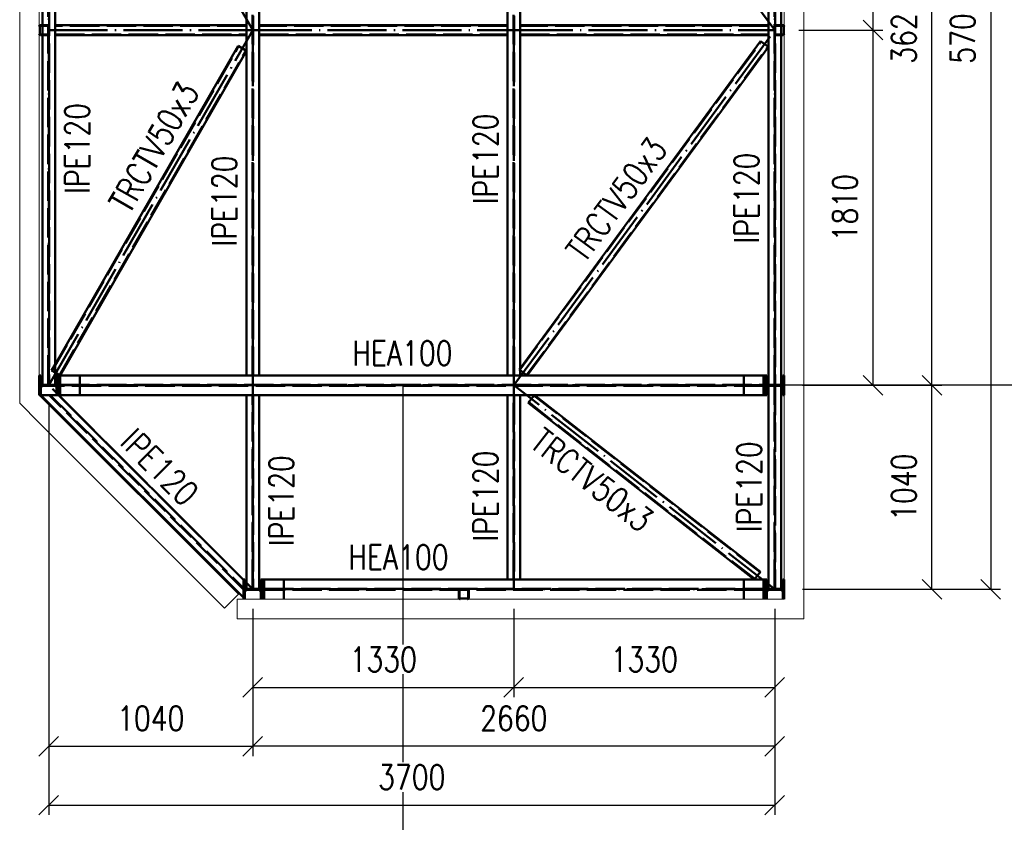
# Paper-space layout 'Layout1' of a CAD drawing. Extents: x -2 to 985, y -36 to 1353.
# Tile 43 of 73: x 494 to 594, y 252 to 334. Entities that reach past the tile are written whole.
import ezdxf
from ezdxf.enums import TextEntityAlignment as Align

# ---------------------------------------------------------------- set-up
doc = ezdxf.new("R2010")
doc.units = 0
doc.linetypes.add('ACAD_ISO02W100', pattern=[15, 12, -3])
doc.linetypes.add('ACAD_ISO04W100', pattern=[30.5, 24, -3, 0.5, -3])
doc.layers.get('0').update_dxf_attribs({"linetype": 'CONTINUOUS'})
doc.layers.get('DEFPOINTS').update_dxf_attribs({"color": 132, "linetype": 'CONTINUOUS'})
doc.layers.add('RAMECEK_HP', color=251, linetype='CONTINUOUS')
for name, color, linetype, lineweight in [('SS_KOTY', 3, 'CONTINUOUS', 25), ('SS_OPLÁŠTĚNÍ', 9, 'CONTINUOUS', 13), ('SS_POPIS_PROFILU', 13, 'CONTINUOUS', 25), ('SS_SLOUPKY', 131, 'CONTINUOUS', 50), ('SS_SLOUPY', 143, 'CONTINUOUS', 50), ('SS_VAZNICE', 213, 'CONTINUOUS', 50), ('SS_ZTUŽENÍ', 151, 'CONTINUOUS', 50)]:
    doc.layers.add(name, color=color, linetype=linetype, lineweight=lineweight)
doc.styles.add('ROMANS', font='romans.shx', dxfattribs={"width": 0.8})
doc.styles.add('romans.shx', font='romans.shx', dxfattribs={"height": 5})
doc.dimstyles.new('A-1_(2.5)_50AS', dxfattribs={"dimtxt": 2.5, "dimasz": 2, "dimexe": 1, "dimexo": 2, "dimgap": 0, "dimtad": 0, "dimdec": 1, "dimlfac": 50, "dimrnd": 1, "dimtxsty": 'ROMANS', "dimblk1": 'OBLIQUE', "dimblk2": 'OBLIQUE', "dimsah": 1, "dimcen": 2, "dimclrd": 256, "dimclre": 256, "dimclrt": 256, "dimadec": 1, "dimazin": 2, "dimtfac": 0.714286, "dimtdec": 1, "dimtmove": 0, "dimatfit": 3, "dimldrblk": 'OPEN', "dimfxl": 1, "dimtvp": 1.142857, "dimtfill": 1, "dimtolj": 1, "dimlwd": -1, "dimlwe": -1, "dimarcsym": 0})

# ---------------------------------------------------------------- blocks, each defined once
blk = doc.blocks.new('*U6')
at = {"layer": 'DEFPOINTS'}
blk.add_lwpolyline([(743, 0), (533, 0), (533, 297), (743, 297)], close=True, dxfattribs=at)
at = {"layer": 'DEFPOINTS', "style": 'ROMANS', "width": 0.8}
blk.add_attdef('TISK', text='', height=10, dxfattribs=at).set_placement((743, -33), align=Align.RIGHT)
blk = doc.blocks.new('_Oblique')
at = {"color": 0, "linetype": 'ByBlock', "lineweight": -2}
blk.add_line((-0.5, -0.5), (0.5, 0.5), dxfattribs=at)
blk = doc.blocks.new('*D105')
at = {"layer": 'DEFPOINTS', "color": 0, "transparency": 16777216}
for p in [(496.88, 296.96), (517.68, 276.16), (517.68, 260.15)]:
    blk.add_point(p, dxfattribs=at)
at = {"layer": 'SS_KOTY', "transparency": 16777216}
for p, q in [((496.88, 294.96), (496.88, 259.15)), ((517.68, 274.16), (517.68, 259.15)), ((496.88, 260.15), (517.68, 260.15))]:
    blk.add_line(p, q, dxfattribs=at)
at = {"layer": 'SS_KOTY', "transparency": 16777216, "xscale": 2, "yscale": 2, "zscale": 2, "rotation": 180}
blk.add_blockref('_Oblique', (496.88, 260.15), dxfattribs=at)
at = {"layer": 'SS_KOTY', "transparency": 16777216, "xscale": 2, "yscale": 2, "zscale": 2}
blk.add_blockref('_Oblique', (517.68, 260.15), dxfattribs=at)
at = {"layer": 'SS_KOTY', "transparency": 16777216, "insert": (507.28, 263.01), "char_height": 2.5, "attachment_point": 5, "style": 'ROMANS', "bg_fill": 3, "box_fill_scale": 1.1, "bg_fill_color": 256, "bg_fill_true_color": 13158600, "bg_fill_transparency": 0}
blk.add_mtext('\\A1;1040', dxfattribs=at)
blk = doc.blocks.new('_OPEN')
at = {"color": 0, "linetype": 'ByBlock'}
for p, q in [((-1, 0.167), (0, 0)), ((0, 0), (-1, -0.167)), ((0, 0), (-1, 0))]:
    blk.add_line(p, q, dxfattribs=at)
blk = doc.blocks.new('*D106')
at = {"layer": 'DEFPOINTS', "color": 0, "transparency": 16777216}
for p in [(517.68, 276.16), (544.28, 276.16), (544.28, 266.15)]:
    blk.add_point(p, dxfattribs=at)
at = {"layer": 'SS_KOTY', "transparency": 16777216}
for p, q in [((517.68, 274.16), (517.68, 265.15)), ((544.28, 274.16), (544.28, 265.15)), ((517.68, 266.15), (544.28, 266.15))]:
    blk.add_line(p, q, dxfattribs=at)
at = {"layer": 'SS_KOTY', "transparency": 16777216, "xscale": 2, "yscale": 2, "zscale": 2, "rotation": 180}
blk.add_blockref('_Oblique', (517.68, 266.15), dxfattribs=at)
at = {"layer": 'SS_KOTY', "transparency": 16777216, "xscale": 2, "yscale": 2, "zscale": 2}
blk.add_blockref('_Oblique', (544.28, 266.15), dxfattribs=at)
at = {"layer": 'SS_KOTY', "transparency": 16777216, "insert": (530.98, 269.01), "char_height": 2.5, "attachment_point": 5, "style": 'ROMANS', "bg_fill": 3, "box_fill_scale": 1.1, "bg_fill_color": 256, "bg_fill_true_color": 13158600, "bg_fill_transparency": 0}
blk.add_mtext('\\A1;1330', dxfattribs=at)
blk = doc.blocks.new('*D107')
at = {"layer": 'DEFPOINTS', "color": 0, "transparency": 16777216}
for p in [(544.28, 276.16), (570.88, 276.16), (570.88, 266.15)]:
    blk.add_point(p, dxfattribs=at)
at = {"layer": 'SS_KOTY', "transparency": 16777216}
for p, q in [((544.28, 274.16), (544.28, 265.15)), ((570.88, 274.16), (570.88, 265.15)), ((544.28, 266.15), (570.88, 266.15))]:
    blk.add_line(p, q, dxfattribs=at)
at = {"layer": 'SS_KOTY', "transparency": 16777216, "xscale": 2, "yscale": 2, "zscale": 2, "rotation": 180}
blk.add_blockref('_Oblique', (544.28, 266.15), dxfattribs=at)
at = {"layer": 'SS_KOTY', "transparency": 16777216, "xscale": 2, "yscale": 2, "zscale": 2}
blk.add_blockref('_Oblique', (570.88, 266.15), dxfattribs=at)
at = {"layer": 'SS_KOTY', "transparency": 16777216, "insert": (557.58, 269.01), "char_height": 2.5, "attachment_point": 5, "style": 'ROMANS', "bg_fill": 3, "box_fill_scale": 1.1, "bg_fill_color": 256, "bg_fill_true_color": 13158600, "bg_fill_transparency": 0}
blk.add_mtext('\\A1;1330', dxfattribs=at)
blk = doc.blocks.new('*D108')
at = {"layer": 'DEFPOINTS', "color": 0, "transparency": 16777216}
for p in [(517.68, 276.16), (570.88, 276.16), (517.68, 260.15)]:
    blk.add_point(p, dxfattribs=at)
at = {"layer": 'SS_KOTY', "transparency": 16777216}
for p, q in [((517.68, 274.16), (517.68, 259.15)), ((570.88, 274.16), (570.88, 259.15)), ((570.88, 260.15), (517.68, 260.15))]:
    blk.add_line(p, q, dxfattribs=at)
at = {"layer": 'SS_KOTY', "transparency": 16777216, "xscale": 2, "yscale": 2, "zscale": 2, "rotation": 180}
blk.add_blockref('_Oblique', (517.68, 260.15), dxfattribs=at)
at = {"layer": 'SS_KOTY', "transparency": 16777216, "xscale": 2, "yscale": 2, "zscale": 2}
blk.add_blockref('_Oblique', (570.88, 260.15), dxfattribs=at)
at = {"layer": 'SS_KOTY', "transparency": 16777216, "insert": (544.28, 263.01), "char_height": 2.5, "attachment_point": 5, "style": 'ROMANS', "bg_fill": 3, "box_fill_scale": 1.1, "bg_fill_color": 256, "bg_fill_true_color": 13158600, "bg_fill_transparency": 0}
blk.add_mtext('\\A1;2660', dxfattribs=at)
blk = doc.blocks.new('*D109')
at = {"layer": 'DEFPOINTS', "color": 0, "transparency": 16777216}
for p in [(496.88, 296.96), (570.88, 276.16), (570.88, 254.15)]:
    blk.add_point(p, dxfattribs=at)
at = {"layer": 'SS_KOTY', "transparency": 16777216}
for p, q in [((496.88, 294.96), (496.88, 253.15)), ((570.88, 274.16), (570.88, 253.15)), ((496.88, 254.15), (570.88, 254.15))]:
    blk.add_line(p, q, dxfattribs=at)
at = {"layer": 'SS_KOTY', "transparency": 16777216, "xscale": 2, "yscale": 2, "zscale": 2, "rotation": 180}
blk.add_blockref('_Oblique', (496.88, 254.15), dxfattribs=at)
at = {"layer": 'SS_KOTY', "transparency": 16777216, "xscale": 2, "yscale": 2, "zscale": 2}
blk.add_blockref('_Oblique', (570.88, 254.15), dxfattribs=at)
at = {"layer": 'SS_KOTY', "transparency": 16777216, "insert": (533.88, 257.01), "char_height": 2.5, "attachment_point": 5, "style": 'ROMANS', "bg_fill": 3, "box_fill_scale": 1.1, "bg_fill_color": 256, "bg_fill_true_color": 13158600, "bg_fill_transparency": 0}
blk.add_mtext('\\A1;3700', dxfattribs=at)
blk = doc.blocks.new('*D110')
at = {"layer": 'DEFPOINTS', "color": 0, "transparency": 16777216}
for p in [(571.72, 296.96), (586.89, 296.96), (571.72, 276.16, -3919.12)]:
    blk.add_point(p, dxfattribs=at)
at = {"layer": 'SS_KOTY', "transparency": 16777216}
for p, q in [((573.72, 296.96), (587.89, 296.96)), ((586.89, 276.16), (586.89, 296.96)), ((573.72, 276.16), (587.89, 276.16))]:
    blk.add_line(p, q, dxfattribs=at)
at = {"layer": 'SS_KOTY', "transparency": 16777216, "xscale": 2, "yscale": 2, "zscale": 2}
for p, rotation in [((586.89, 296.96), 90), ((586.89, 276.16), 270)]:
    blk.add_blockref('_Oblique', p, dxfattribs=dict(at, rotation=rotation))
at = {"layer": 'SS_KOTY', "transparency": 16777216, "insert": (584.03, 286.56), "char_height": 2.5, "attachment_point": 5, "rotation": 90, "style": 'ROMANS', "bg_fill": 3, "box_fill_scale": 1.1, "bg_fill_color": 256, "bg_fill_true_color": 13158600, "bg_fill_transparency": 0}
blk.add_mtext('\\A1;1040', dxfattribs=at)
blk = doc.blocks.new('*D111')
at = {"layer": 'DEFPOINTS', "color": 0, "transparency": 16777216}
for p in [(571.34, 333.16, -3913.7), (580.89, 333.16), (571.72, 296.96)]:
    blk.add_point(p, dxfattribs=at)
at = {"layer": 'SS_KOTY', "transparency": 16777216}
for p, q in [((573.34, 333.16), (581.89, 333.16)), ((580.89, 296.96), (580.89, 333.16)), ((573.72, 296.96), (581.89, 296.96))]:
    blk.add_line(p, q, dxfattribs=at)
at = {"layer": 'SS_KOTY', "transparency": 16777216, "xscale": 2, "yscale": 2, "zscale": 2}
for p, rotation in [((580.89, 333.16), 90), ((580.89, 296.96), 270)]:
    blk.add_blockref('_Oblique', p, dxfattribs=dict(at, rotation=rotation))
at = {"layer": 'SS_KOTY', "transparency": 16777216, "insert": (578.03, 315.06), "char_height": 2.5, "attachment_point": 5, "rotation": 90, "style": 'ROMANS', "bg_fill": 3, "box_fill_scale": 1.1, "bg_fill_color": 256, "bg_fill_true_color": 13158600, "bg_fill_transparency": 0}
blk.add_mtext('\\A1;1810', dxfattribs=at)
blk = doc.blocks.new('*D112')
at = {"layer": 'DEFPOINTS', "color": 0, "transparency": 16777216}
for p in [(571.72, 369.36, -3919.12), (580.89, 369.36), (571.34, 333.16, -3913.7)]:
    blk.add_point(p, dxfattribs=at)
at = {"layer": 'SS_KOTY', "transparency": 16777216}
for p, q in [((573.72, 369.36), (581.89, 369.36)), ((580.89, 333.16), (580.89, 369.36)), ((573.34, 333.16), (581.89, 333.16))]:
    blk.add_line(p, q, dxfattribs=at)
at = {"layer": 'SS_KOTY', "transparency": 16777216, "xscale": 2, "yscale": 2, "zscale": 2}
for p, rotation in [((580.89, 369.36), 90), ((580.89, 333.16), 270)]:
    blk.add_blockref('_Oblique', p, dxfattribs=dict(at, rotation=rotation))
at = {"layer": 'SS_KOTY', "transparency": 16777216, "insert": (578.03, 351.26), "char_height": 2.5, "attachment_point": 5, "rotation": 90, "style": 'ROMANS', "bg_fill": 3, "box_fill_scale": 1.1, "bg_fill_color": 256, "bg_fill_true_color": 13158600, "bg_fill_transparency": 0}
blk.add_mtext('\\A1;1810', dxfattribs=at)
blk = doc.blocks.new('*D114')
at = {"layer": 'DEFPOINTS', "color": 0, "transparency": 16777216}
for p in [(571.72, 390.16, -3919.12), (571.72, 276.16, -3919.12), (592.89, 276.16)]:
    blk.add_point(p, dxfattribs=at)
at = {"layer": 'SS_KOTY', "transparency": 16777216}
for p, q in [((573.72, 390.16), (593.89, 390.16)), ((592.89, 390.16), (592.89, 276.16)), ((573.72, 276.16), (593.89, 276.16))]:
    blk.add_line(p, q, dxfattribs=at)
at = {"layer": 'SS_KOTY', "transparency": 16777216, "xscale": 2, "yscale": 2, "zscale": 2}
for p, rotation in [((592.89, 390.16), 90), ((592.89, 276.16), 270)]:
    blk.add_blockref('_Oblique', p, dxfattribs=dict(at, rotation=rotation))
at = {"layer": 'SS_KOTY', "transparency": 16777216, "insert": (590.03, 333.16), "char_height": 2.5, "attachment_point": 5, "rotation": 90, "style": 'ROMANS', "bg_fill": 3, "box_fill_scale": 1.1, "bg_fill_color": 256, "bg_fill_true_color": 13158600, "bg_fill_transparency": 0}
blk.add_mtext('\\A1;5700', dxfattribs=at)
blk = doc.blocks.new('*D115')
at = {"layer": 'DEFPOINTS', "color": 0, "transparency": 16777216}
for p in [(571.72, 369.36), (586.89, 369.36), (571.72, 296.96)]:
    blk.add_point(p, dxfattribs=at)
at = {"layer": 'SS_KOTY', "transparency": 16777216}
for p, q in [((573.72, 369.36), (587.89, 369.36)), ((586.89, 296.96), (586.89, 369.36)), ((573.72, 296.96), (587.89, 296.96))]:
    blk.add_line(p, q, dxfattribs=at)
at = {"layer": 'SS_KOTY', "transparency": 16777216, "xscale": 2, "yscale": 2, "zscale": 2}
for p, rotation in [((586.89, 369.36), 90), ((586.89, 296.96), 270)]:
    blk.add_blockref('_Oblique', p, dxfattribs=dict(at, rotation=rotation))
at = {"layer": 'SS_KOTY', "transparency": 16777216, "insert": (584.03, 333.16), "char_height": 2.5, "attachment_point": 5, "rotation": 90, "style": 'ROMANS', "bg_fill": 3, "box_fill_scale": 1.1, "bg_fill_color": 256, "bg_fill_true_color": 13158600, "bg_fill_transparency": 0}
blk.add_mtext('\\A1;3620', dxfattribs=at)

psp = doc.layouts.get("Layout1")

# ---------------------------------------------------------------- linework, layer by layer
at = {"layer": 'SS_OPLÁŠTĚNÍ', "color": 9, "linetype": 'Continuous', "ltscale": 0.25}
for p, q in [((493.9249, 370.5904), (493.9249, 295.1325)), ((495.9249, 297.9609), (495.9249, 368.3609))]:
    psp.add_line(p, q, dxfattribs=at)
at = {"layer": 'SS_SLOUPKY', "color": 1, "linetype": 'Continuous', "ltscale": 0.25}
for p, q in [((495.9849, 332.7809), (495.9849, 333.5409)), ((496.2449, 333.6609), (496.0449, 333.6609)), ((496.2449, 333.6009), (496.0449, 333.6009)), ((496.0449, 332.7209), (496.2449, 332.7209)), ((496.0449, 332.6609), (496.2449, 332.6609))]:
    psp.add_line(p, q, dxfattribs=at)
at = {"layer": 'SS_SLOUPKY', "color": 3, "linetype": 'ACAD_ISO02W100', "ltscale": 0.25}
for p, q in [((496.8049, 333.6609), (496.2449, 333.6609)), ((496.8049, 333.6009), (496.2449, 333.6009)), ((496.8649, 333.5409), (496.8649, 332.7809)), ((496.9249, 332.7809), (496.9249, 333.5409)), ((496.2449, 332.7209), (496.8049, 332.7209)), ((496.2449, 332.6609), (496.8049, 332.6609))]:
    psp.add_line(p, q, dxfattribs=at)
at = {"layer": 'SS_SLOUPKY', "color": 7, "linetype": 'ACAD_ISO04W100', "ltscale": 0.25}
psp.add_line((496.4249, 333.1609), (496.4249, 333.1609), dxfattribs=at)
at = {"layer": 'SS_SLOUPKY', "color": 1, "linetype": 'Continuous', "ltscale": 0.25}
for centre, start, end in [((496.0449, 333.5409), 90, 180), ((496.0449, 332.7809), 180, 270)]:
    psp.add_arc(centre, 0.12, start, end, dxfattribs=at)
at = {"layer": 'SS_SLOUPKY', "color": 1, "linetype": 'Continuous', "ltscale": 0.25, "extrusion": (-7.57912e-13, 3.13938e-13, -1)}
psp.add_arc((-496.0449, 333.5409), 0.06, 0, 90, dxfattribs=at)
at = {"layer": 'SS_SLOUPKY', "color": 3, "linetype": 'ACAD_ISO02W100', "ltscale": 0.25}
for centre, start, end in [((496.8049, 333.5409), 0, 90), ((496.8049, 332.7809), 270, 0)]:
    psp.add_arc(centre, 0.12, start, end, dxfattribs=at)
at = {"layer": 'SS_SLOUPKY', "color": 3, "linetype": 'ACAD_ISO02W100', "ltscale": 0.25, "extrusion": (3.13938e-13, 7.57912e-13, -1)}
psp.add_arc((-496.8049, 333.5409), 0.06, 90, 180, dxfattribs=at)
at = {"layer": 'SS_SLOUPKY', "color": 1, "linetype": 'Continuous', "ltscale": 0.25, "extrusion": (-7.57912e-13, -3.13938e-13, -1)}
psp.add_arc((-496.0449, 332.7809), 0.06, 270, 0, dxfattribs=at)
at = {"layer": 'SS_SLOUPKY', "color": 3, "linetype": 'ACAD_ISO02W100', "ltscale": 0.25, "extrusion": (3.13938e-13, -7.57912e-13, -1)}
psp.add_arc((-496.8049, 332.7809), 0.06, 180, 270, dxfattribs=at)
at = {"layer": 'SS_SLOUPY', "color": 1, "linetype": 'Continuous', "ltscale": 0.25}
for p, q in [((496.0849, 297.9609), (495.9249, 297.9609)), ((497.8449, 297.9609), (497.6849, 297.9609)), ((498.0451, 297.9609), (497.8451, 297.9609)), ((569.7245, 297.9609), (498.0453, 297.9609)), ((569.9247, 297.9609), (569.7247, 297.9609)), ((570.0849, 297.9609), (569.9249, 297.9609))]:
    psp.add_line(p, q, dxfattribs=at)
at = {"layer": 'SS_SLOUPY', "color": 3, "linetype": 'ACAD_ISO02W100', "ltscale": 0.25}
psp.add_line((569.7247, 297.9609), (569.7245, 297.9609), dxfattribs=at)
at = {"layer": 'SS_VAZNICE', "color": 1, "linetype": 'Continuous', "ltscale": 0.25}
for p, q in [((517.0449, 368.3609), (517.0449, 297.9609)), ((518.3249, 297.9609), (518.3249, 368.3609)), ((543.6449, 368.3609), (543.6449, 297.9609)), ((544.9249, 297.9609), (544.9249, 368.3609))]:
    psp.add_line(p, q, dxfattribs=at)
at = {"layer": 'SS_VAZNICE', "color": 3, "linetype": 'ACAD_ISO02W100', "ltscale": 0.25}
for p, q in [((517.6409, 297.9609), (517.6409, 368.3609)), ((517.7289, 368.3609), (517.7289, 297.9609)), ((544.2409, 297.9609), (544.2409, 368.3609)), ((544.3289, 368.3609), (544.3289, 297.9609))]:
    psp.add_line(p, q, dxfattribs=at)
at = {"layer": 'SS_ZTUŽENÍ', "color": 7, "linetype": 'ACAD_ISO04W100', "ltscale": 0.25}
for p, q in [((517.6849, 333.1609), (496.8849, 369.3609)), ((496.8849, 333.1609), (517.6849, 333.1609)), ((517.6849, 333.1609), (544.2849, 333.1609))]:
    psp.add_line(p, q, dxfattribs=at)
at = {"layer": 'SS_ZTUŽENÍ', "color": 1, "linetype": 'Continuous', "ltscale": 0.25}
for p, q in [((517.0449, 333.6609), (497.5249, 333.6609)), ((543.6449, 333.6609), (518.3249, 333.6609)), ((570.2449, 333.6609), (544.9249, 333.6609)), ((497.5249, 332.6609), (517.0449, 332.6609)), ((518.3249, 332.6609), (543.6449, 332.6609)), ((544.9249, 332.6609), (570.2449, 332.6609)), ((516.1778, 331.5416), (497.5249, 299.0784)), ((517.0449, 331.0434), (516.1778, 331.5416)), ((569.4391, 332.0377), (544.9249, 298.6763)), ((545.6402, 297.9609), (570.2449, 331.4455)), ((570.2449, 331.4455), (569.4391, 332.0377)), ((498.0362, 297.9609), (517.0449, 331.0434)), ((497.5249, 298.2547), (498.0362, 297.9609)), ((544.9249, 298.4865), (545.6402, 297.9609))]:
    psp.add_line(p, q, dxfattribs=at)
at = {"layer": 'SS_ZTUŽENÍ', "color": 3, "linetype": 'ACAD_ISO02W100', "ltscale": 0.25}
for p, q in [((517.0449, 333.6009), (497.5249, 333.6009)), ((543.6449, 333.6009), (518.3249, 333.6009)), ((570.2449, 333.6009), (544.9249, 333.6009)), ((497.5249, 332.7209), (517.0449, 332.7209)), ((518.3249, 332.7209), (543.6449, 332.7209)), ((544.9249, 332.7209), (570.2449, 332.7209)), ((497.2211, 298.4292), (516.2299, 331.5117)), ((544.8827, 298.5175), (569.4874, 332.0021)), ((545.5919, 297.9965), (570.1965, 331.481)), ((497.9841, 297.9908), (516.9929, 331.0733)), ((497.1691, 298.4591), (497.5249, 299.0784)), ((497.1691, 298.4591), (497.5249, 298.2547)), ((544.8344, 298.5531), (544.9249, 298.6763)), ((544.8344, 298.5531), (544.9249, 298.4865))]:
    psp.add_line(p, q, dxfattribs=at)

# ---------------------------------------------------------------- block references
at = {"layer": 'RAMECEK_HP'}
psp.add_blockref('*U6', (0, 0), dxfattribs=at)

# ---------------------------------------------------------------- texts
at = {"layer": 'SS_POPIS_PROFILU', "color": 13, "style": 'romans.shx', "width": 0.8}
for s, rotation, p in [('TRCTV50x3', 60.118944, (505.1104, 314.3295)), ('IPE120', 90, (501.0349, 316.4697)), ('IPE120', 90, (542.6449, 315.3986)), ('TRCTV50x3', 53.691308, (551.4815, 309.3145)), ('IPE120', 90, (516.0239, 311.11)), ('IPE120', 90, (569.2449, 311.4115))]:
    psp.add_text(s, height=2.5, rotation=rotation, dxfattribs=at).set_placement(p)
psp.add_text('HEA100', height=2.5, dxfattribs=at).set_placement((527.8361, 298.9819))

# ---------------------------------------------------------------- next in the draw order: dimensions: what is measured, and where the dimension line sits
at = {"layer": 'SS_KOTY'}
dim = psp.add_linear_dim(base=(517.6849, 260.1545), p1=(496.8849, 296.9609), p2=(517.6849, 276.1609), dimstyle='A-1_(2.5)_50AS', dxfattribs=at)
dim.commit()
dim.dimension.update_dxf_attribs({"geometry": '*D105', "text_midpoint": (507.2849, 263.0117)})

# ---------------------------------------------------------------- next in the draw order: dimensions: what is measured, and where the dimension line sits
dim = psp.add_linear_dim(base=(544.2849, 266.1545), p1=(517.6849, 276.1609), p2=(544.2849, 276.1609), dimstyle='A-1_(2.5)_50AS', override={"dimtmove": 1}, dxfattribs=at)
dim.commit()
dim.dimension.update_dxf_attribs({"geometry": '*D106', "text_midpoint": (530.9849, 269.0117)})

# ---------------------------------------------------------------- next in the draw order: dimensions: what is measured, and where the dimension line sits
dim = psp.add_linear_dim(base=(570.8849, 266.1545), p1=(544.2849, 276.1609), p2=(570.8849, 276.1609), dimstyle='A-1_(2.5)_50AS', override={"dimtmove": 1}, dxfattribs=at)
dim.commit()
dim.dimension.update_dxf_attribs({"geometry": '*D107', "text_midpoint": (557.5849, 269.0117)})

# ---------------------------------------------------------------- next in the draw order: dimensions: what is measured, and where the dimension line sits
dim = psp.add_linear_dim(base=(517.6849, 260.1545), p1=(570.8849, 276.1609), p2=(517.6849, 276.1609), dimstyle='A-1_(2.5)_50AS', override={"dimtmove": 1}, dxfattribs=at)
dim.commit()
dim.dimension.update_dxf_attribs({"geometry": '*D108', "text_midpoint": (544.2849, 263.0117)})

# ---------------------------------------------------------------- next in the draw order: dimensions: what is measured, and where the dimension line sits
dim = psp.add_linear_dim(base=(570.8849, 254.1545), p1=(496.8849, 296.9609), p2=(570.8849, 276.1609), dimstyle='A-1_(2.5)_50AS', dxfattribs=at)
dim.commit()
dim.dimension.update_dxf_attribs({"geometry": '*D109', "text_midpoint": (533.8849, 257.0117)})

# ---------------------------------------------------------------- next in the draw order: linework, layer by layer
at = {"layer": 'SS_OPLÁŠTĚNÍ', "color": 9, "linetype": 'Continuous', "ltscale": 0.25}
for p, q in [((493.9249, 295.1325), (495.9249, 293.1325)), ((516.2249, 275.6609), (495.9249, 295.9609)), ((495.9249, 293.1325), (514.8107, 274.2467)), ((514.8107, 274.2467), (516.2249, 275.6609)), ((516.0849, 275.1609), (516.0849, 273.1609)), ((516.0849, 273.1609), (571.8449, 273.1609)), ((571.8449, 273.1609), (573.8449, 273.1609))]:
    psp.add_line(p, q, dxfattribs=at)
at = {"layer": 'SS_SLOUPKY', "color": 3, "linetype": 'ACAD_ISO02W100', "ltscale": 0.25}
for p, q in [((538.6849, 276.0409), (538.6849, 275.2809)), ((538.7449, 275.2809), (538.7449, 276.0409)), ((539.5649, 276.1609), (538.8049, 276.1609)), ((538.8049, 276.1009), (539.5649, 276.1009)), ((539.6249, 276.0409), (539.6249, 275.2809)), ((539.6849, 275.2809), (539.6849, 276.0409)), ((539.5649, 275.2209), (538.8049, 275.2209))]:
    psp.add_line(p, q, dxfattribs=at)
at = {"layer": 'SS_SLOUPKY', "color": 7, "linetype": 'ACAD_ISO04W100', "ltscale": 0.25}
psp.add_line((539.1849, 275.6609), (539.1849, 275.6609), dxfattribs=at)
at = {"layer": 'SS_SLOUPKY', "color": 3, "linetype": 'ACAD_ISO02W100', "ltscale": 0.25}
for centre, start, end in [((538.8049, 276.0409), 90, 180), ((539.5649, 276.0409), 0, 90), ((538.8049, 275.2809), 180, 270), ((539.5649, 275.2809), 270, 0)]:
    psp.add_arc(centre, 0.12, start, end, dxfattribs=at)
at = {"layer": 'SS_SLOUPKY', "color": 3, "linetype": 'ACAD_ISO02W100', "ltscale": 0.25, "extrusion": (-7.57912e-13, 3.13938e-13, -1)}
psp.add_arc((-538.8049, 276.0409), 0.06, 0, 90, dxfattribs=at)
at = {"layer": 'SS_SLOUPKY', "color": 3, "linetype": 'ACAD_ISO02W100', "ltscale": 0.25, "extrusion": (3.13938e-13, 7.57912e-13, -1)}
psp.add_arc((-539.5649, 276.0409), 0.06, 90, 180, dxfattribs=at)
at = {"layer": 'SS_SLOUPKY', "color": 3, "linetype": 'ACAD_ISO02W100', "ltscale": 0.25, "extrusion": (-7.57912e-13, -3.13938e-13, -1)}
psp.add_arc((-538.8049, 275.2809), 0.06, 270, 0, dxfattribs=at)
at = {"layer": 'SS_SLOUPKY', "color": 3, "linetype": 'ACAD_ISO02W100', "ltscale": 0.25, "extrusion": (3.13938e-13, -7.57912e-13, -1)}
psp.add_arc((-539.5649, 275.2809), 0.06, 180, 270, dxfattribs=at)
at = {"layer": 'SS_SLOUPY', "color": 1, "linetype": 'Continuous', "ltscale": 0.25}
for p, q in [((495.9249, 295.9609), (495.9249, 297.9609)), ((496.0849, 297.2509), (496.0849, 297.9609)), ((497.6849, 297.9609), (497.6849, 297.2509)), ((497.8449, 295.9609), (497.8449, 297.9609)), ((497.8451, 297.9609), (497.8451, 295.9609)), ((498.0451, 295.9609), (498.0451, 297.9609)), ((498.0453, 297.9609), (498.0453, 295.9609)), ((569.7245, 295.9609), (569.7245, 297.9609)), ((569.7247, 297.9609), (569.7247, 295.9609)), ((569.9247, 295.9609), (569.9247, 297.9609)), ((569.9249, 297.9609), (569.9249, 295.9609)), ((570.0849, 297.2509), (570.0849, 297.9609)), ((496.0849, 295.9609), (496.0849, 296.6709)), ((497.4449, 296.9109), (496.3249, 296.9109)), ((497.6849, 296.6709), (497.6849, 295.9609)), ((570.0849, 295.9609), (570.0849, 296.6709)), ((495.9249, 295.9609), (496.0849, 295.9609)), ((497.8849, 295.9609), (498.0451, 295.9609)), ((498.0453, 295.9609), (569.7245, 295.9609)), ((569.7247, 295.9609), (569.9247, 295.9609)), ((569.9249, 295.9609), (570.0849, 295.9609)), ((516.8849, 277.1609), (516.7249, 277.1609)), ((516.7249, 277.1609), (516.7249, 277.1209)), ((516.8849, 276.4509), (516.8849, 277.1609)), ((518.6449, 277.1609), (518.4849, 277.1609)), ((518.4849, 277.1609), (518.4849, 276.4509)), ((518.6449, 275.1609), (518.6449, 277.1609)), ((518.8451, 277.1609), (518.6451, 277.1609)), ((518.6451, 277.1609), (518.6451, 275.1609)), ((518.8451, 275.1609), (518.8451, 277.1609)), ((569.7245, 277.1609), (518.8453, 277.1609)), ((518.8453, 277.1609), (518.8453, 275.1609)), ((569.7245, 275.1609), (569.7245, 277.1609)), ((569.9247, 277.1609), (569.7247, 277.1609)), ((569.7247, 277.1609), (569.7247, 275.1609)), ((569.9247, 275.1609), (569.9247, 277.1609)), ((570.0849, 277.1609), (569.9249, 277.1609)), ((569.9249, 277.1609), (569.9249, 275.1609)), ((570.0849, 276.4509), (570.0849, 277.1609)), ((518.2449, 276.1109), (517.1249, 276.1109)), ((516.7249, 275.3107), (516.7249, 275.1609)), ((516.8849, 275.1609), (516.8849, 275.8709)), ((518.4849, 275.8709), (518.4849, 275.1609)), ((570.0849, 275.1609), (570.0849, 275.8709))]:
    psp.add_line(p, q, dxfattribs=at)
at = {"layer": 'SS_SLOUPY', "color": 3, "linetype": 'ACAD_ISO02W100', "ltscale": 0.25}
for p, q in [((500.0451, 295.9609), (500.0451, 297.9609)), ((567.7247, 297.9609), (567.7247, 295.9609)), ((498.0453, 297.0109), (569.7245, 297.0109)), ((569.7245, 296.9109), (498.0453, 296.9109)), ((498.0451, 295.9609), (498.0453, 295.9609)), ((520.8451, 275.1609), (520.8451, 277.1609)), ((567.7247, 277.1609), (567.7247, 275.1609)), ((569.7247, 277.1609), (569.7245, 277.1609)), ((518.8453, 276.2109), (569.7245, 276.2109)), ((569.7245, 276.1109), (518.8453, 276.1109))]:
    psp.add_line(p, q, dxfattribs=at)
at = {"layer": 'SS_SLOUPY', "color": 7, "linetype": 'ACAD_ISO04W100', "ltscale": 0.25}
for p, q in [((502.0451, 296.9609), (496.0451, 296.9609)), ((496.8849, 296.9609), (496.8849, 296.9609)), ((522.8451, 276.1609), (516.8451, 276.1609)), ((517.6849, 276.1609), (517.6849, 276.1609)), ((517.6849, 276.1609), (570.8849, 276.1609)), ((570.8849, 276.1609), (570.8849, 276.1609))]:
    psp.add_line(p, q, dxfattribs=at)
at = {"layer": 'SS_SLOUPY', "color": 1, "linetype": 'Continuous', "ltscale": 0.25, "extrusion": (0, 0, -1)}
for centre, start, end in [((-496.3249, 297.2509), 270.011461, 0), ((-497.4449, 297.2509), 180, 269.988533), ((-570.3249, 297.2509), 270.011467, 0), ((-496.3249, 296.6709), 0, 90), ((-497.4449, 296.6709), 90, 180), ((-570.3249, 296.6709), 0, 89.988462), ((-517.1249, 276.4509), 270.011531, 0), ((-517.1249, 275.8709), 0, 90), ((-518.2449, 275.8709), 90, 180), ((-518.2449, 276.4509), 180, 269.988462), ((-570.3249, 276.4509), 270.011538, 0), ((-570.3249, 275.8709), 0, 90)]:
    psp.add_arc(centre, 0.24, start, end, dxfattribs=at)
at = {"layer": 'SS_VAZNICE', "color": 1, "linetype": 'Continuous', "ltscale": 0.25}
for p, q in [((496.2449, 369.3109), (496.2449, 297.0109)), ((497.5249, 369.3109), (497.5249, 297.0109)), ((570.2449, 297.0109), (570.2449, 369.3109)), ((496.2449, 297.0109), (497.5249, 297.0109)), ((570.2449, 276.2109), (570.2449, 296.9109)), ((496.0747, 295.9609), (516.7249, 275.3107)), ((496.0849, 295.9609), (497.8849, 295.9609)), ((516.7249, 277.1209), (497.8849, 295.9609)), ((517.0449, 295.9609), (517.0449, 276.2109)), ((518.3249, 276.2109), (518.3249, 295.9609)), ((543.6449, 295.9609), (543.6449, 277.1609)), ((544.9249, 277.1609), (544.9249, 295.9609)), ((516.7249, 277.1209), (516.7249, 275.3107)), ((517.0449, 276.2109), (518.3249, 276.2109))]:
    psp.add_line(p, q, dxfattribs=at)
at = {"layer": 'SS_VAZNICE', "color": 3, "linetype": 'ACAD_ISO02W100', "ltscale": 0.25}
for p, q in [((496.8409, 297.0109), (496.8409, 369.3109)), ((496.9289, 369.3109), (496.9289, 297.0109)), ((570.8409, 297.0109), (570.8409, 369.3109)), ((570.8409, 276.2109), (570.8409, 296.9109)), ((516.7249, 276.1536), (496.9176, 295.9609)), ((497.0421, 295.9609), (516.7249, 276.2781)), ((517.6409, 276.2109), (517.6409, 295.9609)), ((517.7289, 295.9609), (517.7289, 276.2109)), ((544.2409, 277.1609), (544.2409, 295.9609)), ((544.3289, 295.9609), (544.3289, 277.1609))]:
    psp.add_line(p, q, dxfattribs=at)
at = {"layer": 'SS_VAZNICE', "color": 7, "linetype": 'ACAD_ISO04W100', "ltscale": 0.25}
for p, q in [((496.8849, 296.9609), (496.8849, 369.3609)), ((517.6849, 296.9609), (517.6849, 369.3609)), ((544.2849, 296.9609), (544.2849, 369.3609)), ((517.6849, 276.1609), (496.8849, 296.9609)), ((517.6849, 276.1609), (517.6849, 296.9609)), ((544.2849, 276.1609), (544.2849, 296.9609))]:
    psp.add_line(p, q, dxfattribs=at)
at = {"layer": 'SS_ZTUŽENÍ', "color": 7, "linetype": 'ACAD_ISO04W100', "ltscale": 0.25}
psp.add_line((496.8849, 296.9609), (517.6849, 333.1609), dxfattribs=at)
at = {"layer": 'SS_ZTUŽENÍ', "color": 1, "linetype": 'Continuous', "ltscale": 0.25}
for p, q in [((546.3755, 295.9609), (545.7595, 295.1731)), ((545.7595, 295.1731), (568.7943, 277.1609)), ((569.4103, 277.9487), (546.3755, 295.9609)), ((568.7943, 277.1609), (569.4103, 277.9487))]:
    psp.add_line(p, q, dxfattribs=at)
at = {"layer": 'SS_ZTUŽENÍ', "color": 3, "linetype": 'ACAD_ISO02W100', "ltscale": 0.25}
for p, q in [((545.7964, 295.2204), (568.8313, 277.2082)), ((569.3734, 277.9014), (546.3385, 295.9136))]:
    psp.add_line(p, q, dxfattribs=at)

# ---------------------------------------------------------------- next in the draw order: texts
at = {"layer": 'SS_POPIS_PROFILU', "color": 13, "style": 'romans.shx', "width": 0.8}
for s, rotation, p in [('IPE120', 315, (504.039, 291.0145)), ('TRCTV50x3', 321.976196, (545.7793, 290.7554)), ('IPE120', 90, (569.5249, 281.9838)), ('IPE120', 90, (521.8349, 280.5609)), ('IPE120', 90, (542.6449, 281.0359))]:
    psp.add_text(s, height=2.5, rotation=rotation, dxfattribs=at).set_placement(p)
psp.add_text('HEA100', height=2.5, dxfattribs=at).set_placement((527.4344, 278.1819))

# ---------------------------------------------------------------- next in the draw order: dimensions: what is measured, and where the dimension line sits
at = {"layer": 'SS_KOTY'}
dim = psp.add_linear_dim(base=(586.892, 296.9609), p1=(571.7247, 276.1609, -3919.12), p2=(571.7247, 296.9609), angle=90, dimstyle='A-1_(2.5)_50AS', dxfattribs=at)
dim.commit()
dim.dimension.update_dxf_attribs({"geometry": '*D110', "text_midpoint": (584.0349, 286.5609)})

# ---------------------------------------------------------------- next in the draw order: dimensions: what is measured, and where the dimension line sits
dim = psp.add_linear_dim(base=(580.892, 333.1609), p1=(571.7247, 296.9609), p2=(571.3449, 333.1609, -3913.7), angle=90, dimstyle='A-1_(2.5)_50AS', override={"dimtmove": 1}, dxfattribs=at)
dim.commit()
dim.dimension.update_dxf_attribs({"geometry": '*D111', "text_midpoint": (578.0349, 315.0609)})

# ---------------------------------------------------------------- next in the draw order: linework, layer by layer
at = {"layer": 'SS_SLOUPY', "color": 7, "linetype": 'ACAD_ISO04W100', "ltscale": 0.25}
for p in [(496.8849, 296.9609), (570.8849, 296.9609)]:
    psp.add_line(p, (570.8849, 296.9609), dxfattribs=at)
at = {"layer": 'SS_VAZNICE', "color": 7, "linetype": 'ACAD_ISO04W100', "ltscale": 0.25}
psp.add_line((570.8849, 276.1609), (570.8849, 296.9609), dxfattribs=at)
at = {"layer": 'SS_VAZNICE', "color": 3, "linetype": 'ACAD_ISO02W100', "ltscale": 0.25}
psp.add_line((570.9289, 296.9109), (570.9289, 276.2109), dxfattribs=at)
at = {"layer": 'SS_ZTUŽENÍ', "color": 7, "linetype": 'ACAD_ISO04W100', "ltscale": 0.25}
psp.add_line((570.8849, 276.1609), (544.2849, 296.9609), dxfattribs=at)

# ---------------------------------------------------------------- next in the draw order: dimensions: what is measured, and where the dimension line sits
at = {"layer": 'SS_KOTY'}
dim = psp.add_linear_dim(base=(580.892, 369.3609), p1=(571.3449, 333.1609, -3913.7), p2=(571.7247, 369.3609, -3919.12), angle=90, dimstyle='A-1_(2.5)_50AS', override={"dimtmove": 1}, dxfattribs=at)
dim.commit()
dim.dimension.update_dxf_attribs({"geometry": '*D112', "text_midpoint": (578.0349, 351.2609)})

# ---------------------------------------------------------------- next in the draw order: linework, layer by layer
at = {"layer": 'SS_SLOUPKY', "color": 3, "linetype": 'ACAD_ISO02W100', "ltscale": 0.25}
for p, q in [((570.8449, 333.5409), (570.8449, 332.7809)), ((570.9049, 332.7809), (570.9049, 333.5409))]:
    psp.add_line(p, q, dxfattribs=at)
for centre, start, end in [((570.9649, 333.5409), 90, 180), ((570.9649, 332.7809), 180, 270)]:
    psp.add_arc(centre, 0.12, start, end, dxfattribs=at)
at = {"layer": 'SS_SLOUPKY', "color": 3, "linetype": 'ACAD_ISO02W100', "ltscale": 0.25, "extrusion": (-7.57912e-13, 3.13938e-13, -1)}
psp.add_arc((-570.9649, 333.5409), 0.06, 0, 90, dxfattribs=at)
at = {"layer": 'SS_SLOUPKY', "color": 3, "linetype": 'ACAD_ISO02W100', "ltscale": 0.25, "extrusion": (-7.57912e-13, -3.13938e-13, -1)}
psp.add_arc((-570.9649, 332.7809), 0.06, 270, 0, dxfattribs=at)
at = {"layer": 'SS_VAZNICE', "color": 7, "linetype": 'ACAD_ISO04W100', "ltscale": 0.25}
psp.add_line((570.8849, 296.9609), (570.8849, 369.3609), dxfattribs=at)
at = {"layer": 'SS_VAZNICE', "color": 3, "linetype": 'ACAD_ISO02W100', "ltscale": 0.25}
psp.add_line((570.9289, 369.3109), (570.9289, 297.0109), dxfattribs=at)
at = {"layer": 'SS_ZTUŽENÍ', "color": 7, "linetype": 'ACAD_ISO04W100', "ltscale": 0.25}
for p, q in [((570.8849, 333.1609), (544.2849, 369.3609)), ((544.2849, 296.9609), (570.8849, 333.1609)), ((544.2849, 333.1609), (570.8849, 333.1609))]:
    psp.add_line(p, q, dxfattribs=at)

# ---------------------------------------------------------------- next in the draw order: dimensions: what is measured, and where the dimension line sits
at = {"layer": 'SS_KOTY'}
dim = psp.add_linear_dim(base=(592.892, 276.1609), p1=(571.7247, 390.1609, -3919.12), p2=(571.7247, 276.1609, -3919.12), angle=90, dimstyle='A-1_(2.5)_50AS', override={"dimtmove": 1}, dxfattribs=at)
dim.commit()
dim.dimension.update_dxf_attribs({"geometry": '*D114', "text_midpoint": (590.0349, 333.1609)})

# ---------------------------------------------------------------- next in the draw order: linework, layer by layer
at = {"layer": 'SS_OPLÁŠTĚNÍ', "color": 9, "linetype": 'Continuous', "ltscale": 0.25}
psp.add_line((571.8449, 275.1609), (516.0849, 275.1609), dxfattribs=at)
at = {"layer": 'SS_SLOUPY', "color": 1, "linetype": 'Continuous', "ltscale": 0.25}
for p, q in [((571.8449, 277.1609), (571.6849, 277.1609)), ((571.6849, 277.1609), (571.6849, 276.4509)), ((571.8449, 275.1609), (571.8449, 277.1609)), ((571.4449, 276.1109), (570.3249, 276.1109)), ((571.6849, 275.8709), (571.6849, 275.1609))]:
    psp.add_line(p, q, dxfattribs=at)
at = {"layer": 'SS_SLOUPY', "color": 7, "linetype": 'ACAD_ISO04W100', "ltscale": 0.25}
psp.add_line((565.7247, 276.1609), (571.7247, 276.1609), dxfattribs=at)
at = {"layer": 'SS_SLOUPY', "color": 1, "linetype": 'Continuous', "ltscale": 0.25, "extrusion": (0, 0, -1)}
for centre, start, end in [((-571.4449, 275.8709), 90, 180), ((-571.4449, 276.4509), 180, 269.988468)]:
    psp.add_arc(centre, 0.24, start, end, dxfattribs=at)
at = {"layer": 'SS_VAZNICE', "color": 1, "linetype": 'Continuous', "ltscale": 0.25}
psp.add_line((570.2449, 276.2109), (571.5249, 276.2109), dxfattribs=at)

# ---------------------------------------------------------------- next in the draw order: dimensions: what is measured, and where the dimension line sits
at = {"layer": 'SS_KOTY'}
dim = psp.add_linear_dim(base=(586.892, 369.3609), p1=(571.7247, 296.9609), p2=(571.7247, 369.3609), angle=90, dimstyle='A-1_(2.5)_50AS', dxfattribs=at)
dim.commit()
dim.dimension.update_dxf_attribs({"geometry": '*D115', "text_midpoint": (584.0349, 333.1609)})

# ---------------------------------------------------------------- next in the draw order: linework, layer by layer
at = {"layer": 'SS_OPLÁŠTĚNÍ', "color": 9, "linetype": 'Continuous', "ltscale": 0.25}
for p, q in [((573.8449, 273.1609), (573.8449, 393.1609)), ((571.8449, 297.9609), (571.8449, 368.3609)), ((571.8449, 277.1609), (571.8449, 295.9609))]:
    psp.add_line(p, q, dxfattribs=at)
at = {"layer": 'SS_SLOUPKY', "color": 3, "linetype": 'ACAD_ISO02W100', "ltscale": 0.25}
for p, q in [((571.5249, 333.6609), (570.9649, 333.6609)), ((571.5249, 333.6009), (570.9649, 333.6009)), ((570.9649, 332.7209), (571.5249, 332.7209)), ((570.9649, 332.6609), (571.5249, 332.6609))]:
    psp.add_line(p, q, dxfattribs=at)
at = {"layer": 'SS_SLOUPKY', "color": 7, "linetype": 'ACAD_ISO04W100', "ltscale": 0.25}
psp.add_line((571.3449, 333.1609), (571.3449, 333.1609), dxfattribs=at)
at = {"layer": 'SS_SLOUPKY', "color": 1, "linetype": 'Continuous', "ltscale": 0.25}
for p, q in [((571.7249, 333.6609), (571.5249, 333.6609)), ((571.7249, 333.6009), (571.5249, 333.6009)), ((571.7849, 333.5409), (571.7849, 332.7809)), ((571.5249, 332.7209), (571.7249, 332.7209)), ((571.5249, 332.6609), (571.7249, 332.6609))]:
    psp.add_line(p, q, dxfattribs=at)
for centre, start, end in [((571.7249, 333.5409), 0, 90), ((571.7249, 332.7809), 270, 0)]:
    psp.add_arc(centre, 0.12, start, end, dxfattribs=at)
at = {"layer": 'SS_SLOUPKY', "color": 1, "linetype": 'Continuous', "ltscale": 0.25, "extrusion": (3.13938e-13, 7.57912e-13, -1)}
psp.add_arc((-571.7249, 333.5409), 0.06, 90, 180, dxfattribs=at)
at = {"layer": 'SS_SLOUPKY', "color": 1, "linetype": 'Continuous', "ltscale": 0.25, "extrusion": (3.13938e-13, -7.57912e-13, -1)}
psp.add_arc((-571.7249, 332.7809), 0.06, 180, 270, dxfattribs=at)
at = {"layer": 'SS_SLOUPY', "color": 1, "linetype": 'Continuous', "ltscale": 0.25}
for p, q in [((571.8449, 297.9609), (571.6849, 297.9609)), ((571.6849, 297.9609), (571.6849, 297.2509)), ((571.8449, 295.9609), (571.8449, 297.9609)), ((571.6849, 296.6709), (571.6849, 295.9609)), ((571.6849, 295.9609), (571.8449, 295.9609))]:
    psp.add_line(p, q, dxfattribs=at)
at = {"layer": 'SS_SLOUPY', "color": 7, "linetype": 'ACAD_ISO04W100', "ltscale": 0.25}
psp.add_line((565.7247, 296.9609), (571.7247, 296.9609), dxfattribs=at)
at = {"layer": 'SS_SLOUPY', "color": 1, "linetype": 'Continuous', "ltscale": 0.25, "extrusion": (0, 0, -1)}
for centre, start, end in [((-571.4449, 297.2509), 180, 269.988539), ((-571.4449, 296.6709), 90.011532, 180)]:
    psp.add_arc(centre, 0.24, start, end, dxfattribs=at)
at = {"layer": 'SS_VAZNICE', "color": 1, "linetype": 'Continuous', "ltscale": 0.25}
for p, q in [((571.5249, 369.3109), (571.5249, 297.0109)), ((570.2449, 297.0109), (571.5249, 297.0109)), ((571.5249, 296.9109), (570.2449, 296.9109)), ((571.5249, 296.9109), (571.5249, 276.2109))]:
    psp.add_line(p, q, dxfattribs=at)

doc.saveas('drawing.dxf')
